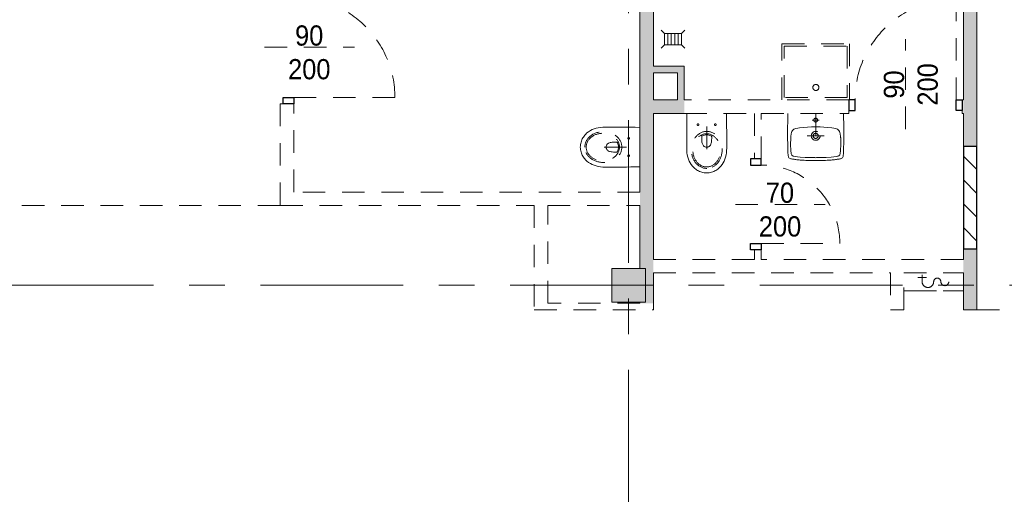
# Model space of a CAD drawing. Header units: centimetres. Extents: x -1403 to 22166, y -8842 to 3590.
# Tile 18 of 25: x -555 to 322, y 1662 to 2085. Entities that reach past the tile are written whole.
import ezdxf

# ---------------------------------------------------------------- set-up
doc = ezdxf.new("R2010")
doc.units = ezdxf.units.CM
doc.linetypes.add('Oś', pattern=[222.25, 127, -31.75, 31.75, -31.75])
doc.linetypes.add('Wyburzenia', pattern=[35, 20, -15])
for name, color, linetype, lineweight in [('A-ANNO-NOTE', 131, 'Wyburzenia', 9), ('A-AREA', 32, 'Continuous', 13), ('A-DETL', 90, 'Continuous', 25), ('A-DETL-GENF', 92, 'Continuous', 9), ('A-DETL-MEDM', 33, 'Wyburzenia', 9), ('A-DOOR', 31, 'Wyburzenia', 9), ('A-WALL', 113, 'Continuous', 13), ('A-WALL-PATT', 111, 'Continuous', 13), ('P-SANR-FIXT', 6, 'Wyburzenia', 9), ('S-COLS', 52, 'Continuous', 13), ('S-GRID', 1, 'Continuous', 13)]:
    doc.layers.add(name, color=color, linetype=linetype, lineweight=lineweight)
doc.styles.add('Arial', font='arial.ttf', dxfattribs={"width": 0.9, "height": 18})

# ---------------------------------------------------------------- blocks, each defined once
blk = doc.blocks.new('M_Concrete-Square-Column - 300 x 300mm-1795930-6_piętro IV __13_80 m_ - wyburzenia i zamurowania')
at = {"layer": 'S-COLS', "lineweight": 9}
blk.add_hatch(color=254, dxfattribs=at).paths.add_polyline_path([(-11.73, -15), (15, -15), (15, 15), (-15, 15), (-15, -15)], flags=0)
for p, q in [((15, 15), (-15, 15)), ((-15, 15), (-15, -15)), ((15, -15), (15, 15)), ((-15, -15), (15, -15))]:
    blk.add_line(p, q, dxfattribs=at)
blk = doc.blocks.new('DRZWI 1S - automatyczna etykieta - Drzwi 90-2252151-6_piętro IV __13_80 m_ - wyburzenia i zamurowania')
at = {"layer": 'A-DETL-GENF', "color": 20, "linetype": 'Wyburzenia'}
for p, q in [((-50.5, 6), (-50.5, -3.5)), ((-45, 6), (-50.5, 6)), ((-45, -3.5), (-45, 6)), ((50.5, 6), (45, 6)), ((45, 6), (45, -3.5)), ((50.5, -3.5), (50.5, 6)), ((-50.5, -3.5), (-45, -3.5)), ((45, -3.5), (50.5, -3.5))]:
    blk.add_line(p, q, dxfattribs=at)
at = {"layer": 'A-DETL-MEDM', "color": 10, "lineweight": 25}
for p, q in [((-45, 6), (-50.5, 6)), ((-50.5, 6), (-50.5, -3.5)), ((-45, -3.5), (-45, 6)), ((45, -3.5), (45, 6)), ((45, 6), (50.5, 6)), ((50.5, 6), (50.5, -3.5)), ((-50.5, -3.5), (-45, -3.5)), ((50.5, -3.5), (45, -3.5))]:
    blk.add_line(p, q, dxfattribs=at)
at = {"layer": 'A-DOOR', "color": 1, "lineweight": 13}
blk.add_line((45, 6), (45, 96), dxfattribs=at)
blk.add_arc((45, 6), 90, 90, 180, dxfattribs=at)
blk = doc.blocks.new('DRZWI 1S - automatyczna etykieta - Drzwi 70-2252178-6_piętro IV __13_80 m_ - wyburzenia i zamurowania')
at = {"layer": 'A-DETL-GENF', "color": 20, "linetype": 'Wyburzenia'}
for p, q in [((-40.5, 3), (-40.5, -6.5)), ((-35, 3), (-40.5, 3)), ((-35, -6.5), (-35, 3)), ((40.5, 3), (35, 3)), ((35, 3), (35, -6.5)), ((40.5, -6.5), (40.5, 3)), ((-40.5, -6.5), (-35, -6.5)), ((35, -6.5), (40.5, -6.5))]:
    blk.add_line(p, q, dxfattribs=at)
at = {"layer": 'A-DETL-MEDM', "color": 10, "lineweight": 25}
for p, q in [((-35, 3), (-40.5, 3)), ((-40.5, 3), (-40.5, -6.5)), ((-35, -6.5), (-35, 3)), ((35, -6.5), (35, 3)), ((35, 3), (40.5, 3)), ((40.5, 3), (40.5, -6.5)), ((-40.5, -6.5), (-35, -6.5)), ((40.5, -6.5), (35, -6.5))]:
    blk.add_line(p, q, dxfattribs=at)
at = {"layer": 'A-DOOR', "color": 1, "lineweight": 13}
blk.add_line((35, 3), (35, 73), dxfattribs=at)
blk.add_arc((35, 3), 70, 90, 180, dxfattribs=at)
blk = doc.blocks.new('zlew - Type 1-1332169-6_piętro IV __13_80 m_ - wyburzenia i zamurowania')
at = {"layer": 'P-SANR-FIXT', "color": 20}
for p, q in [((-17.5, 6), (-17.5, 56)), ((-17.5, 56), (42.5, 56)), ((-15.5, 8), (-15.5, 54)), ((-15.5, 54), (40.5, 54)), ((40.5, 54), (40.5, 8)), ((42.5, 56), (42.5, 6)), ((40.5, 8), (-15.5, 8))]:
    blk.add_line(p, q, dxfattribs=at)
blk.add_circle((12.66, 17.08), 2.7, dxfattribs=at)
blk = doc.blocks.new('kratka ściekowa1 - kratka ściekowa-1764096-6_piętro IV __13_80 m_ - wyburzenia i zamurowania')
at = {"layer": 'P-SANR-FIXT', "color": 20}
for p, q in [((-10.5, 8), (-7.5, 5)), ((-7.5, 5), (-7.5, -5)), ((7.5, 5), (-7.5, 5)), ((-4.5, 5), (-4.5, -5)), ((-1.5, 5), (-1.5, -5)), ((1.5, 5), (1.5, -5)), ((4.5, 5), (4.5, -5)), ((10.5, 8), (7.5, 5)), ((7.5, -5), (7.5, 5)), ((-10.5, -8), (-7.5, -5)), ((-7.5, -5), (7.5, -5)), ((7.5, -5), (10.5, -8))]:
    blk.add_line(p, q, dxfattribs=at)
blk = doc.blocks.new('Miska ustępowa Nova Pro - Type 1-1223710-6_piętro IV __13_80 m_ - wyburzenia i zamurowania')
at = {"layer": 'P-SANR-FIXT', "color": 20}
for p, q in [((-0.04, 53.06), (-1.2, 51.63)), ((1.27, 54.39), (-0.04, 53.06)), ((1.98, 55.03), (1.27, 54.39)), ((2.72, 55.62), (1.98, 55.03)), ((3.54, 56.19), (2.72, 55.62)), ((4.37, 56.71), (3.54, 56.19)), ((5.26, 57.2), (4.37, 56.71)), ((6.17, 57.64), (5.26, 57.2)), ((7.14, 58.04), (6.17, 57.64)), ((8.15, 58.36), (7.14, 58.04)), ((9.18, 58.63), (8.15, 58.36)), ((10.24, 58.83), (9.18, 58.63)), ((11.35, 58.95), (10.24, 58.83)), ((12.51, 59), (11.35, 58.95)), ((13.65, 58.95), (12.51, 59)), ((14.76, 58.83), (13.65, 58.95)), ((15.82, 58.63), (14.76, 58.83)), ((16.85, 58.36), (15.82, 58.63)), ((17.86, 58.04), (16.85, 58.36)), ((18.83, 57.64), (17.86, 58.04)), ((19.74, 57.2), (18.83, 57.64)), ((20.63, 56.71), (19.74, 57.2)), ((21.46, 56.19), (20.63, 56.71)), ((22.28, 55.62), (21.46, 56.19)), ((23.02, 55.03), (22.28, 55.62)), ((23.73, 54.39), (23.02, 55.03)), ((25.04, 53.06), (23.73, 54.39)), ((26.2, 51.63), (25.04, 53.06)), ((-4.31, 44.89), (-4.73, 42.99)), ((-3.74, 46.72), (-4.31, 44.89)), ((-3.03, 48.44), (-3.74, 46.72)), ((-2.19, 50.07), (-3.03, 48.44)), ((-1.2, 51.63), (-2.19, 50.07)), ((27.19, 50.07), (26.2, 51.63)), ((28.03, 48.44), (27.19, 50.07)), ((28.74, 46.72), (28.03, 48.44)), ((29.31, 44.89), (28.74, 46.72)), ((29.75, 42.99), (29.31, 44.89)), ((-5.24, 38.97), (-5.32, 36.85)), ((-5.32, 36.85), (-5.32, 29.36)), ((-5.05, 41.02), (-5.24, 38.97)), ((-4.73, 42.99), (-5.05, 41.02)), ((9.6, 34.76), (9.97, 35.1)), ((9.97, 35.1), (10.37, 35.4)), ((10.37, 35.4), (10.79, 35.64)), ((10.79, 35.64), (11.21, 35.82)), ((11.21, 35.82), (11.62, 35.94)), ((11.62, 35.94), (12.51, 36.04)), ((12.5, 17.77), (12.5, 40.26)), ((12.51, 36.04), (13.38, 35.94)), ((13.38, 35.94), (13.8, 35.82)), ((13.8, 35.82), (14.24, 35.64)), ((14.24, 35.64), (14.63, 35.4)), ((14.63, 35.4), (15.03, 35.1)), ((15.03, 35.1), (15.4, 34.76)), ((30.05, 41.02), (29.75, 42.99)), ((30.24, 38.97), (30.05, 41.02)), ((30.32, 36.85), (30.24, 38.97)), ((30.32, 29.36), (30.32, 36.85)), ((-5.32, 29.36), (-5.29, 21.78)), ((8.05, 28.3), (8.1, 29.53)), ((8.05, 26.94), (8.05, 28.3)), ((8.1, 26.62), (8.05, 26.94)), ((8.1, 29.53), (8.2, 30.61)), ((8.22, 26.32), (8.1, 26.62)), ((8.2, 30.61), (8.32, 31.58)), ((8.42, 26.08), (8.22, 26.32)), ((8.32, 31.58), (8.47, 32.41)), ((8.47, 32.41), (8.69, 33.15)), ((8.69, 33.15), (8.96, 33.77)), ((8.96, 33.77), (9.26, 34.31)), ((9.26, 34.31), (9.6, 34.76)), ((15.4, 34.76), (15.74, 34.31)), ((15.74, 34.31), (16.04, 33.77)), ((16.04, 33.77), (16.31, 33.15)), ((16.31, 33.15), (16.53, 32.41)), ((16.53, 32.41), (16.71, 31.58)), ((16.78, 26.32), (16.58, 26.08)), ((16.71, 31.58), (16.83, 30.61)), ((16.93, 26.62), (16.78, 26.32)), ((16.83, 30.61), (16.9, 29.53)), ((16.9, 29.53), (16.95, 28.3)), ((16.95, 26.94), (16.93, 26.62)), ((16.95, 28.3), (16.95, 26.94)), ((30.29, 21.78), (30.32, 29.36)), ((-5.29, 21.78), (-5.24, 17.94)), ((-5.24, 17.94), (-5.2, 14.02)), ((8.67, 25.9), (8.42, 26.08)), ((9.6, 25.56), (8.67, 25.9)), ((10.56, 25.29), (9.6, 25.56)), ((11.53, 25.14), (10.56, 25.29)), ((12.51, 25.09), (11.53, 25.14)), ((13.47, 25.14), (12.51, 25.09)), ((14.44, 25.29), (13.47, 25.14)), ((15.4, 25.56), (14.44, 25.29)), ((16.34, 25.9), (15.4, 25.56)), ((16.58, 26.08), (16.34, 25.9)), ((30.22, 14.02), (30.27, 17.94)), ((30.27, 17.94), (30.29, 21.78)), ((-5.2, 14.02), (-5.15, 10.04)), ((-5.15, 10.04), (-5.05, 6)), ((30.05, 6), (30.15, 10.04)), ((30.15, 10.04), (30.22, 14.02))]:
    blk.add_line(p, q, dxfattribs=at)
for centre in [(4.76, 16), (20.24, 16)]:
    blk.add_circle(centre, 0.752, dxfattribs=at)
for centre, major_axis, ratio in [((12.5, 38.51), (0, 16.5), 0.830338), ((12.5, 38.92), (0, 14.8), 0.83084)]:
    blk.add_ellipse(centre, major_axis=major_axis, ratio=ratio, dxfattribs=at)
blk = doc.blocks.new('Umywalka koło Nova Pro - Pro 50-1211177-6_piętro IV __13_80 m_ - wyburzenia i zamurowania')
at = {"layer": 'P-SANR-FIXT', "color": 20}
for p, q in [((-12.19, -6), (-12.32, -10.58)), ((12.5, -6), (12.5, -38)), ((37.32, -10.58), (37.19, -6)), ((-12.45, -17.35), (-12.48, -19.98)), ((-12.4, -14.28), (-12.45, -17.35)), ((-12.32, -10.58), (-12.4, -14.28)), ((15.72, -12.02), (9.46, -12.02)), ((37.4, -14.28), (37.32, -10.58)), ((37.45, -17.35), (37.4, -14.28)), ((37.48, -19.98), (37.45, -17.35)), ((-12.48, -22.27), (-12.51, -24.3)), ((-12.51, -24.3), (-12.48, -26.13)), ((-12.48, -19.98), (-12.48, -22.27)), ((-12.48, -26.13), (-12.48, -27.81)), ((-9.61, -26.27), (-9.69, -27.15)), ((-9.37, -24.54), (-9.61, -26.27)), ((-8.91, -22.86), (-9.37, -24.54)), ((-8.62, -22.03), (-8.91, -22.86)), ((-8.19, -21.26), (-8.62, -22.03)), ((-7.93, -20.91), (-8.19, -21.26)), ((-7.61, -20.62), (-7.93, -20.91)), ((-6.89, -20.14), (-7.61, -20.62)), ((-6.09, -19.8), (-6.89, -20.14)), ((-5.24, -19.53), (-6.09, -19.8)), ((-3.53, -19.16), (-5.24, -19.53)), ((-1.83, -18.89), (-3.53, -19.16)), ((1.66, -18.49), (-1.83, -18.89)), ((5.15, -18.2), (1.66, -18.49)), ((20.01, -26), (5.01, -26)), ((8.64, -18.06), (5.15, -18.2)), ((10.37, -18.01), (8.64, -18.06)), ((14.63, -18.01), (10.37, -18.01)), ((16.36, -18.06), (14.63, -18.01)), ((19.88, -18.2), (16.36, -18.06)), ((23.34, -18.49), (19.88, -18.2)), ((26.83, -18.89), (23.34, -18.49)), ((28.56, -19.16), (26.83, -18.89)), ((30.26, -19.53), (28.56, -19.16)), ((31.09, -19.8), (30.26, -19.53)), ((31.89, -20.14), (31.09, -19.8)), ((32.61, -20.62), (31.89, -20.14)), ((32.93, -20.91), (32.61, -20.62)), ((33.19, -21.26), (32.93, -20.91)), ((33.62, -22.03), (33.19, -21.26)), ((33.91, -22.86), (33.62, -22.03)), ((34.37, -24.54), (33.91, -22.86)), ((34.63, -26.27), (34.37, -24.54)), ((34.69, -27.15), (34.63, -26.27)), ((37.51, -22.27), (37.48, -19.98)), ((37.48, -27.81), (37.51, -26.13)), ((37.51, -26.13), (37.51, -22.27)), ((-12.48, -27.81), (-12.46, -29.49)), ((-12.46, -29.49), (-12.46, -30.5)), ((-12.46, -30.5), (-12.43, -31.46)), ((-12.43, -31.46), (-12.43, -32.39)), ((-12.43, -32.39), (-12.4, -33.3)), ((-12.4, -33.3), (-12.4, -33.88)), ((-12.4, -33.88), (-12.38, -35.06)), ((-9.76, -28.56), (-9.84, -33.06)), ((-9.84, -33.06), (-9.79, -35.32)), ((-9.74, -27.87), (-9.76, -28.56)), ((-9.71, -27.55), (-9.74, -27.87)), ((-9.69, -27.15), (-9.71, -27.55)), ((34.71, -27.55), (34.69, -27.15)), ((34.74, -27.87), (34.71, -27.55)), ((34.76, -28.56), (34.74, -27.87)), ((34.84, -33.06), (34.76, -28.56)), ((34.82, -35.32), (34.84, -33.06)), ((37.38, -35.06), (37.4, -33.88)), ((37.4, -33.88), (37.43, -33.3)), ((37.43, -32.39), (37.46, -31.46)), ((37.43, -33.3), (37.43, -32.39)), ((37.46, -30.5), (37.48, -29.49)), ((37.46, -31.46), (37.46, -30.5)), ((37.48, -29.49), (37.48, -27.81)), ((-12.38, -35.06), (-12.35, -35.88)), ((-12.35, -35.88), (-12.35, -36.65)), ((-12.35, -36.65), (-12.32, -37.43)), ((-12.32, -37.43), (-12.3, -38.17)), ((-12.3, -38.17), (-12.27, -38.89)), ((-12.27, -38.89), (-12.24, -39.61)), ((-12.24, -39.61), (-12.22, -40.28)), ((-12.22, -40.28), (-12.19, -40.94)), ((-12.19, -40.94), (-12.16, -41.58)), ((-12.16, -41.58), (-12.14, -42.22)), ((-12.14, -42.22), (-12.08, -42.81)), ((-12.08, -42.81), (-12, -43.37)), ((-12, -43.37), (-11.92, -43.87)), ((-9.79, -35.32), (-9.71, -37.56)), ((-9.71, -37.56), (-9.53, -39.82)), ((-9.53, -39.82), (-9.39, -40.94)), ((-9.39, -40.94), (-9.21, -42.03)), ((-9.21, -42.03), (-9.05, -42.59)), ((-9.05, -42.59), (-8.86, -43.1)), ((-8.86, -43.1), (-8.7, -43.34)), ((-8.7, -43.34), (-8.51, -43.55)), ((-8.51, -43.55), (-8.03, -43.85)), ((33.06, -43.85), (33.54, -43.55)), ((33.54, -43.55), (33.73, -43.34)), ((33.73, -43.34), (33.86, -43.1)), ((33.86, -43.1), (34.07, -42.59)), ((34.07, -42.59), (34.21, -42.03)), ((34.21, -42.03), (34.39, -40.94)), ((34.39, -40.94), (34.53, -39.82)), ((34.53, -39.82), (34.71, -37.56)), ((34.71, -37.56), (34.82, -35.32)), ((36.92, -43.87), (37.03, -43.37)), ((37.03, -43.37), (37.08, -42.81)), ((37.08, -42.81), (37.14, -42.22)), ((37.14, -42.22), (37.16, -41.58)), ((37.16, -41.58), (37.19, -40.94)), ((37.19, -40.94), (37.22, -40.28)), ((37.22, -40.28), (37.24, -39.61)), ((37.24, -39.61), (37.27, -38.89)), ((37.27, -38.89), (37.3, -38.17)), ((37.3, -38.17), (37.32, -37.43)), ((37.32, -37.43), (37.35, -36.65)), ((37.35, -35.88), (37.38, -35.06)), ((37.35, -36.65), (37.35, -35.88)), ((-11.92, -43.87), (-11.82, -44.38)), ((-11.82, -44.38), (-11.71, -44.67)), ((-11.6, -44.96), (-11.79, -44.38)), ((-11.71, -44.67), (-11.6, -44.96)), ((-11.6, -44.96), (-11.26, -45.47)), ((-11.26, -45.47), (-11.6, -44.96)), ((-11.26, -45.47), (-10.8, -45.84)), ((-10.8, -45.84), (-11.26, -45.47)), ((-10.8, -45.84), (-10.24, -46.11)), ((-10.24, -46.11), (-10.8, -45.84)), ((-10.24, -46.11), (-9.61, -46.32)), ((-9.61, -46.32), (-10.24, -46.11)), ((-9.61, -46.32), (-8.94, -46.51)), ((-8.94, -46.51), (-9.61, -46.32)), ((-8.94, -46.51), (-8.25, -46.64)), ((-8.25, -46.64), (-8.94, -46.51)), ((-8.25, -46.64), (-7.5, -46.8)), ((-7.5, -46.8), (-8.25, -46.64)), ((-8.03, -43.85), (-7.53, -44.06)), ((-7.53, -44.06), (-6.97, -44.22)), ((-7.5, -46.8), (-6.73, -46.91)), ((-6.73, -46.91), (-7.5, -46.8)), ((-6.97, -44.22), (-5.88, -44.43)), ((-6.73, -46.91), (-5.93, -47.04)), ((-5.93, -47.04), (-6.73, -46.91)), ((-5.93, -47.04), (-5.1, -47.15)), ((-5.1, -47.15), (-5.93, -47.04)), ((-5.88, -44.43), (-3.64, -44.75)), ((-5.1, -47.15), (-4.2, -47.25)), ((-4.2, -47.25), (-5.1, -47.15)), ((-4.2, -47.25), (-3.27, -47.36)), ((-3.27, -47.36), (-4.2, -47.25)), ((-3.64, -44.75), (-1.4, -44.94)), ((-3.27, -47.36), (-2.28, -47.44)), ((-2.28, -47.44), (-3.27, -47.36)), ((-2.28, -47.44), (-1.24, -47.52)), ((-1.24, -47.52), (-2.28, -47.44)), ((-1.4, -44.94), (3.1, -45.18)), ((-1.24, -47.52), (-0.15, -47.63)), ((-0.15, -47.63), (-1.24, -47.52)), ((-0.15, -47.63), (1.05, -47.71)), ((1.05, -47.71), (-0.15, -47.63)), ((1.05, -47.71), (2.3, -47.76)), ((2.3, -47.76), (1.05, -47.71)), ((2.3, -47.76), (3.66, -47.84)), ((3.66, -47.84), (2.3, -47.76)), ((3.1, -45.18), (7.6, -45.31)), ((3.66, -47.84), (5.12, -47.89)), ((5.12, -47.89), (3.66, -47.84)), ((5.12, -47.89), (6.72, -47.95)), ((6.72, -47.95), (5.12, -47.89)), ((6.72, -47.95), (8.45, -47.97)), ((8.45, -47.97), (6.72, -47.95)), ((7.6, -45.31), (9.86, -45.39)), ((8.45, -47.97), (10.4, -48)), ((10.4, -48), (8.45, -47.97)), ((9.86, -45.39), (11.04, -45.42)), ((10.4, -48), (14.63, -48)), ((14.63, -48), (10.4, -48)), ((11.04, -45.42), (11.7, -45.42)), ((11.7, -45.42), (12.5, -45.44)), ((12.5, -45.44), (13.3, -45.42)), ((13.3, -45.42), (13.99, -45.42)), ((13.99, -45.42), (15.14, -45.39)), ((14.63, -48), (16.55, -47.97)), ((16.55, -47.97), (14.63, -48)), ((15.14, -45.39), (17.4, -45.31)), ((16.55, -47.97), (18.31, -47.95)), ((18.31, -47.95), (16.55, -47.97)), ((17.4, -45.31), (21.9, -45.18)), ((18.31, -47.95), (19.88, -47.89)), ((19.88, -47.89), (18.31, -47.95)), ((19.88, -47.89), (21.34, -47.84)), ((21.34, -47.84), (19.88, -47.89)), ((21.34, -47.84), (22.7, -47.76)), ((22.7, -47.76), (21.34, -47.84)), ((21.9, -45.18), (26.4, -44.94)), ((22.7, -47.76), (23.98, -47.71)), ((23.98, -47.71), (22.7, -47.76)), ((23.98, -47.71), (25.15, -47.63)), ((25.15, -47.63), (23.98, -47.71)), ((25.15, -47.63), (26.24, -47.52)), ((26.24, -47.52), (25.15, -47.63)), ((26.24, -47.52), (27.31, -47.44)), ((27.31, -47.44), (26.24, -47.52)), ((26.4, -44.94), (28.64, -44.75)), ((27.31, -47.44), (28.29, -47.36)), ((28.29, -47.36), (27.31, -47.44)), ((28.29, -47.36), (29.23, -47.25)), ((29.23, -47.25), (28.29, -47.36)), ((28.64, -44.75), (30.88, -44.43)), ((29.23, -47.25), (30.1, -47.15)), ((30.1, -47.15), (29.23, -47.25)), ((30.1, -47.15), (30.93, -47.04)), ((30.93, -47.04), (30.1, -47.15)), ((30.88, -44.43), (31.97, -44.22)), ((30.93, -47.04), (31.76, -46.91)), ((31.76, -46.91), (30.93, -47.04)), ((31.76, -46.91), (32.5, -46.8)), ((32.5, -46.8), (31.76, -46.91)), ((31.97, -44.22), (32.53, -44.06)), ((32.5, -46.8), (33.25, -46.64)), ((33.25, -46.64), (32.5, -46.8)), ((32.53, -44.06), (33.06, -43.85)), ((33.25, -46.64), (33.97, -46.51)), ((33.97, -46.51), (33.25, -46.64)), ((33.97, -46.51), (34.63, -46.32)), ((34.63, -46.32), (33.97, -46.51)), ((34.63, -46.32), (35.24, -46.11)), ((35.24, -46.11), (34.63, -46.32)), ((35.24, -46.11), (35.8, -45.84)), ((35.8, -45.84), (35.24, -46.11)), ((35.8, -45.84), (36.28, -45.47)), ((36.28, -45.47), (35.8, -45.84)), ((36.28, -45.47), (36.6, -44.96)), ((36.6, -44.96), (36.28, -45.47)), ((36.6, -44.96), (36.82, -44.38)), ((36.82, -44.38), (36.92, -43.87))]:
    blk.add_line(p, q, dxfattribs=at)
for centre, radius in [((12.5, -12.02), 1.72), ((12.51, -26), 3.92), ((12.51, -26), 2.28)]:
    blk.add_circle(centre, radius, dxfattribs=at)
blk = doc.blocks.new('DRZWI 2S - automatyczna etykieta - Drzwi 90_50-2595143-6_piętro IV __13_80 m_ - wyburzenia i zamurowania')
at = {"layer": 'A-DETL-GENF', "color": 20, "linetype": 'Wyburzenia'}
for p, q in [((-55.5, 5.55), (-50, 5.55)), ((-55.5, -4), (-55.5, 5.55)), ((-50, 5.55), (-50, -4)), ((90, 5.55), (95.5, 5.55)), ((90, -4), (90, 5.55)), ((95.5, 5.55), (95.5, -4)), ((-50, -4), (-55.5, -4)), ((95.5, -4), (90, -4))]:
    blk.add_line(p, q, dxfattribs=at)
at = {"layer": 'A-DETL-MEDM', "color": 10, "lineweight": 25}
for p, q in [((-55.5, -4), (-55.5, 5.55)), ((-55.5, 5.55), (-50, 5.55)), ((-50, 5.55), (-50, -4)), ((90, 5.55), (90, -4)), ((95.5, 5.55), (90, 5.55)), ((95.5, -4), (95.5, 5.55)), ((-50, -4), (-55.5, -4)), ((90, -4), (95.5, -4))]:
    blk.add_line(p, q, dxfattribs=at)
at = {"layer": 'A-DOOR', "color": 20}
blk.add_line((0, -26.5), (0, 26.5), dxfattribs=at)
at = {"layer": 'A-DOOR', "color": 1, "lineweight": 13}
for p, q in [((-50, -4), (-50, -54)), ((90, -4), (90, -94))]:
    blk.add_line(p, q, dxfattribs=at)
for centre, radius, start, end in [((-50, -4), 50, 270, 0), ((90, -4), 90, 180, 270)]:
    blk.add_arc(centre, radius, start, end, dxfattribs=at)
blk = doc.blocks.new('HYDRANT_PPOZ_SZAFKA_NAŚCIENNA - SUPRON 3-2213841-6_piętro IV __13_80 m_ - wyburzenia i zamurowania')
at = {"layer": 'P-SANR-FIXT', "color": 20}
for p, q in [((31.9, 22), (-21.1, 22)), ((31.9, 22), (-21.1, 22)), ((22.78, 22), (-8.03, 22)), ((15.69, 10.05), (11.83, 10.05)), ((15.69, 7.8), (15.69, 13.91)), ((15.69, 10.05), (19.54, 10.05))]:
    blk.add_line(p, q, dxfattribs=at)
for centre, radius, start, end in [((10.54, 13.91), 5.14, 360, 180), ((-4.53, 13.91), 3.5, 0, 180), ((2.19, 13.91), 3.21, 180, 360)]:
    blk.add_arc(centre, radius, start, end, dxfattribs=at)

msp = doc.modelspace()

# ---------------------------------------------------------------- hatches: boundary and pattern name
at = {"layer": 'A-DETL-GENF', "lineweight": 25}
h = msp.add_hatch(dxfattribs=at)
h.set_pattern_fill('FP_1', color=3, style=0, pattern_type=2)
h.set_pattern_definition([(315, (0, 0), (10.6066, 10.6066), [])])
h.paths.add_polyline_path([(297.38, 1880.83), (297.38, 1971.83), (285.38, 1971.83), (285.38, 1880.83)], flags=0)
at = {"layer": 'A-WALL-PATT'}
h = msp.add_hatch(color=9, dxfattribs=at)
h.paths.add_polyline_path([(297.38, 1826.33), (297.38, 1880.83), (285.38, 1880.83), (285.38, 1826.33)], flags=0)
h.paths.add_polyline_path([(285.38, 1971.83), (297.38, 1971.83), (297.38, 2310.83), (285.38, 2310.83), (285.38, 2001.33)], flags=0)
h.paths.add_polyline_path([(285.38, 2411.83), (297.38, 2411.83), (297.38, 2683.83), (285.38, 2683.83), (285.38, 2452.33)], flags=0)
h.paths.add_polyline_path([(297.38, 2814.83), (297.38, 2824.33), (285.38, 2824.33), (285.38, 2814.83)], flags=0)
for points in [[(8.64, 1871.33), (9.38, 1871.33), (9.38, 2452.33), (-2.62, 2452.33), (-2.62, 2343.33), (2.38, 2343.33), (2.38, 2313.33), (-2.62, 2313.33), (-2.62, 1871.33)], [(9.38, 2037.33), (30.88, 2037.33), (30.88, 2043.33), (9.38, 2043.33)], [(30.88, 2013.33), (36.88, 2013.33), (36.88, 2043.33), (30.88, 2043.33), (30.88, 2014.48)], [(9.38, 2001.33), (36.88, 2001.33), (36.88, 2013.33), (9.38, 2013.33)], [(-2.62, 1832.33), (9.38, 1832.33), (9.38, 1871.33), (-2.62, 1871.33), (-2.62, 1863.33), (2.38, 1863.33), (2.38, 1833.33), (-2.62, 1833.33)]]:
    msp.add_hatch(color=9, dxfattribs=at).paths.add_polyline_path(points, flags=0)

# ---------------------------------------------------------------- linework, layer by layer
at = {"layer": 'A-ANNO-NOTE', "color": 240, "lineweight": 13}
for p, q in [((-336.62, 2060.33), (-256.62, 2060.33)), ((233.88, 1987.33), (233.88, 2067.33)), ((82.38, 1920.33), (162.38, 1920.33))]:
    msp.add_line(p, q, dxfattribs=at)
at = {"layer": 'A-AREA', "color": 20, "linetype": 'Wyburzenia', "lineweight": 9}
for p, q in [((-322.62, 1919.33), (-555.62, 1919.33)), ((297.38, 1826.33), (530.38, 1826.33))]:
    msp.add_line(p, q, dxfattribs=at)
at = {"layer": 'A-DETL'}
for p, q in [((297.38, 1971.83), (285.38, 1971.83)), ((285.38, 1971.83), (285.38, 1880.83)), ((297.38, 1880.83), (297.38, 1971.83)), ((285.38, 1880.83), (297.38, 1880.83))]:
    msp.add_line(p, q, dxfattribs=at)
at = {"layer": 'A-WALL', "lineweight": 9}
for p, q in [((297.38, 1971.83), (297.38, 2310.83)), ((-2.62, 2284.33), (-2.62, 1931.33)), ((9.38, 2043.33), (9.38, 2284.33)), ((285.38, 2284.33), (285.38, 2013.33)), ((36.88, 2043.33), (9.38, 2043.33)), ((36.88, 2013.33), (36.88, 2043.33)), ((9.38, 2013.33), (9.38, 2037.33)), ((9.38, 2037.33), (30.88, 2037.33)), ((30.88, 2037.33), (30.88, 2013.33)), ((30.88, 2013.33), (9.38, 2013.33)), ((9.38, 1871.33), (9.38, 2001.33)), ((9.38, 2001.33), (36.88, 2001.33)), ((285.38, 2001.33), (285.38, 1971.83)), ((285.38, 1971.83), (297.38, 1971.83)), ((-2.62, 1919.33), (-2.62, 1863.33)), ((297.38, 1880.83), (285.38, 1880.83)), ((285.38, 1880.83), (285.38, 1871.33)), ((297.38, 1826.33), (297.38, 1880.83)), ((9.38, 1832.33), (9.38, 1859.33)), ((285.38, 1859.33), (285.38, 1826.33)), ((-2.62, 1833.33), (-2.62, 1832.33)), ((285.38, 1826.33), (297.38, 1826.33))]:
    msp.add_line(p, q, dxfattribs=at)
at = {"layer": 'A-WALL', "color": 1, "linetype": 'Wyburzenia'}
for p, q in [((-322.62, 2009.83), (-322.62, 1919.33)), ((-320.12, 2009.83), (-322.62, 2009.83)), ((-310.62, 1931.33), (-310.62, 2009.83)), ((183.38, 2013.33), (36.88, 2013.33)), ((285.38, 2013.33), (284.38, 2013.33)), ((36.88, 2001.33), (99.38, 2001.33)), ((99.38, 2001.33), (99.38, 1960.83)), ((105.38, 1960.83), (105.38, 2001.33)), ((105.38, 2001.33), (183.38, 2001.33)), ((183.38, 2001.33), (183.38, 2003.83)), ((284.38, 2003.83), (284.38, 2001.33)), ((284.38, 2001.33), (285.38, 2001.33)), ((-2.62, 1931.33), (-310.62, 1931.33)), ((-322.62, 1919.33), (-96.62, 1919.33)), ((-96.62, 1919.33), (-96.62, 1826.33)), ((-84.62, 1919.33), (-2.62, 1919.33)), ((-84.62, 1832.33), (-84.62, 1919.33)), ((99.38, 1879.83), (99.38, 1871.33)), ((105.38, 1871.33), (105.38, 1879.83)), ((99.38, 1871.33), (9.38, 1871.33)), ((285.38, 1871.33), (105.38, 1871.33)), ((9.38, 1859.33), (220.38, 1859.33)), ((220.38, 1859.33), (220.38, 1826.33)), ((232.38, 1859.33), (285.38, 1859.33)), ((232.38, 1826.33), (232.38, 1859.33)), ((-2.62, 1832.33), (-84.62, 1832.33)), ((9.38, 1826.33), (9.38, 1832.33)), ((-96.62, 1826.33), (9.38, 1826.33)), ((220.38, 1826.33), (232.38, 1826.33))]:
    msp.add_line(p, q, dxfattribs=at)
at = {"layer": 'S-GRID', "linetype": 'Oś'}
for p, q in [((-12.62, 2884.27), (-12.62, 27.13)), ((1342.46, 1848.33), (-1368.76, 1848.33))]:
    msp.add_line(p, q, dxfattribs=at)

# ---------------------------------------------------------------- block references
at = {"layer": 'A-DOOR', "color": 1, "lineweight": 13, "rotation": 269.9999999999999}
for name, p in [('DRZWI 1S - automatyczna etykieta - Drzwi 90-2252151-6_piętro IV __13_80 m_ - wyburzenia i zamurowania', (-316.62, 2060.33)), ('DRZWI 1S - automatyczna etykieta - Drzwi 70-2252178-6_piętro IV __13_80 m_ - wyburzenia i zamurowania', (102.38, 1920.33)), ('DRZWI 2S - automatyczna etykieta - Drzwi 90_50-2595143-6_piętro IV __13_80 m_ - wyburzenia i zamurowania', (-568.62, 1623.33))]:
    msp.add_blockref(name, p, dxfattribs=at)
at = {"layer": 'A-DOOR', "color": 1, "lineweight": 13}
msp.add_blockref('DRZWI 1S - automatyczna etykieta - Drzwi 90-2252151-6_piętro IV __13_80 m_ - wyburzenia i zamurowania', (233.88, 2007.33), dxfattribs=at)
at = {"layer": 'P-SANR-FIXT', "color": 20}
for name, p in [('kratka ściekowa1 - kratka ściekowa-1764096-6_piętro IV __13_80 m_ - wyburzenia i zamurowania', (26.88, 2067.33)), ('zlew - Type 1-1332169-6_piętro IV __13_80 m_ - wyburzenia i zamurowania', (141.38, 2007.33)), ('Umywalka koło Nova Pro - Pro 50-1211177-6_piętro IV __13_80 m_ - wyburzenia i zamurowania', (141.38, 2007.33))]:
    msp.add_blockref(name, p, dxfattribs=at)
for name, p, rotation in [('Miska ustępowa Nova Pro - Type 1-1223710-6_piętro IV __13_80 m_ - wyburzenia i zamurowania', (69.38, 2007.33), 180), ('Miska ustępowa Nova Pro - Type 1-1223710-6_piętro IV __13_80 m_ - wyburzenia i zamurowania', (3.38, 1958.83), 89.99999999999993), ('HYDRANT_PPOZ_SZAFKA_NAŚCIENNA - SUPRON 3-2213841-6_piętro IV __13_80 m_ - wyburzenia i zamurowania', (264.28, 1865.33), 180)]:
    msp.add_blockref(name, p, dxfattribs=dict(at, rotation=rotation))
at = {"layer": 'S-COLS', "lineweight": 9}
msp.add_blockref('M_Concrete-Square-Column - 300 x 300mm-1795930-6_piętro IV __13_80 m_ - wyburzenia i zamurowania', (-12.62, 1848.33), dxfattribs=at)

# ---------------------------------------------------------------- texts
at = {"layer": 'A-ANNO-NOTE', "color": 1, "lineweight": 211, "char_height": 18, "attachment_point": 5, "line_spacing_factor": 0.936439, "style": 'Arial'}
for s, insert, width in [('\\pxqc,t6.35,12.7,19.05,25.4,31.75,38.1,44.45,50.8,57.15,63.5,69.85,76.2,82.55,88.9,95.25,101.6,107.95,114.3,120.65,127,133.35,139.7,146.05,152.4,158.75,165.1,171.45,177.8,184.15,190.5,196.85,203.2;{90}', (-296.93, 2070.56), 25.65), ('\\pxqc,t6.35,12.7,19.05,25.4,31.75,38.1,44.45,50.8,57.15,63.5,69.85,76.2,82.55,88.9,95.25,101.6,107.95,114.3,120.65,127,133.35,139.7,146.05,152.4,158.75,165.1,171.45,177.8,184.15,190.5,196.85,203.2;{200}', (-296.84, 2040.56), 38.07), ('\\pxqc,t6.35,12.7,19.05,25.4,31.75,38.1,44.45,50.8,57.15,63.5,69.85,76.2,82.55,88.9,95.25,101.6,107.95,114.3,120.65,127,133.35,139.7,146.05,152.4,158.75,165.1,171.45,177.8,184.15,190.5,196.85,203.2;{70}', (122.07, 1930.56), 25.65), ('\\pxqc,t6.35,12.7,19.05,25.4,31.75,38.1,44.45,50.8,57.15,63.5,69.85,76.2,82.55,88.9,95.25,101.6,107.95,114.3,120.65,127,133.35,139.7,146.05,152.4,158.75,165.1,171.45,177.8,184.15,190.5,196.85,203.2;{200}', (122.16, 1900.56), 38.07)]:
    msp.add_mtext(s, dxfattribs=dict(at, insert=insert, width=width))
at = {"layer": 'A-ANNO-NOTE', "color": 1, "lineweight": 211, "char_height": 18, "attachment_point": 5, "rotation": 90, "line_spacing_factor": 0.936439, "style": 'Arial'}
for s, insert, width in [('\\pxqc,t6.35,12.7,19.05,25.4,31.75,38.1,44.45,50.8,57.15,63.5,69.85,76.2,82.55,88.9,95.25,101.6,107.95,114.3,120.65,127,133.35,139.7,146.05,152.4,158.75,165.1,171.45,177.8,184.15,190.5,196.85,203.2;{200}', (253.64, 2027.11), 38.07), ('\\pxqc,t6.35,12.7,19.05,25.4,31.75,38.1,44.45,50.8,57.15,63.5,69.85,76.2,82.55,88.9,95.25,101.6,107.95,114.3,120.65,127,133.35,139.7,146.05,152.4,158.75,165.1,171.45,177.8,184.15,190.5,196.85,203.2;{90}', (223.64, 2027.02), 25.65)]:
    msp.add_mtext(s, dxfattribs=dict(at, insert=insert, width=width))

doc.saveas('drawing.dxf')
